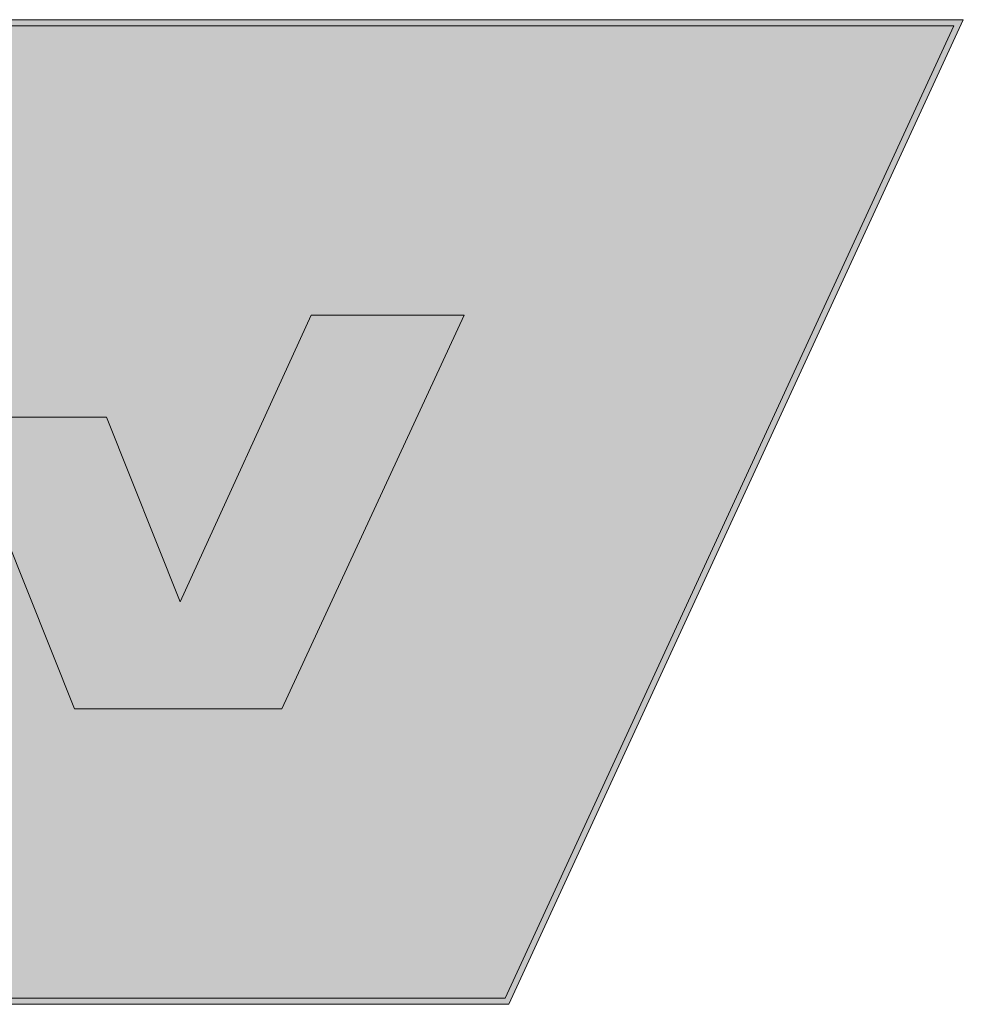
# Model space of a CAD drawing. Header units: metres. Extents: x 0 to 0.185, y 0 to 0.12.
# Tile 8 of 21: x 0.023 to 0.038, y 0.084 to 0.1. Entities that reach past the tile are written whole.
import ezdxf

# ---------------------------------------------------------------- set-up
doc = ezdxf.new("R2010")
doc.units = ezdxf.units.M
doc.header["$MEASUREMENT"] = 0
doc.layers.add('RAM_Logo_RNV', color=7, linetype='Continuous', lineweight=0)

# ---------------------------------------------------------------- blocks, each defined once
blk = doc.blocks.new('RNV_Logo')
at = {"layer": 'RAM_Logo_RNV', "true_color": 0xa5a5a5}
h = blk.add_hatch(color=253, dxfattribs=at)
h.dxf.hatch_style = 1
h.paths.add_polyline_path([(0.035445, 0.016), (0, 0.016), (0, 0), (0.028061, 0)])
h.paths.add_polyline_path([(0.000098, 0.015902), (0.035291, 0.015902), (0.027998, 0.000098), (0.000098, 0.000098)], flags=16)
h.paths.add_polyline_path([(0.019104, 0.009542), (0.021519, 0.009542), (0.022719, 0.006542), (0.024847, 0.0112), (0.027332, 0.0112), (0.024368, 0.0048), (0.021, 0.0048)], flags=0)
at = {"layer": 'RAM_Logo_RNV', "true_color": 0xfefefe}
h = blk.add_hatch(color=7, dxfattribs=at)
h.dxf.hatch_style = 1
h.paths.add_polyline_path([(0.035291, 0.015902), (0.000098, 0.015902), (0.000098, 0.000098), (0.027998, 0.000098)])
h.paths.add_polyline_path([(0.019104, 0.009542), (0.021519, 0.009542), (0.022719, 0.006542), (0.024847, 0.0112), (0.027332, 0.0112), (0.024368, 0.0048), (0.021, 0.0048)], flags=16)
at = {"layer": 'RAM_Logo_RNV', "true_color": 0xd27e25}
h = blk.add_hatch(color=32, dxfattribs=at)
h.dxf.hatch_style = 2
h.paths.add_polyline_path([(0.027332, 0.0112), (0.024368, 0.0048), (0.021, 0.0048), (0.019104, 0.009542), (0.021519, 0.009542), (0.022719, 0.006542), (0.024847, 0.0112)])
at = {"layer": 'RAM_Logo_RNV', "color": 253, "true_color": 0xa5a5a5}
blk.add_lwpolyline([(0, 0.016), (0, 0), (0.028061, 0), (0.035445, 0.016), (0, 0.016)], dxfattribs=at)
blk.add_lwpolyline([(0.000098, 0.015902), (0.000098, 0.000098), (0.027998, 0.000098), (0.035291, 0.015902)], close=True, dxfattribs=at)
at = {"layer": 'RAM_Logo_RNV', "color": 32, "lineweight": 0, "true_color": 0xd27e25}
blk.add_lwpolyline([(0.027332, 0.0112), (0.024368, 0.0048), (0.021, 0.0048), (0.019104, 0.009542), (0.021519, 0.009542), (0.022719, 0.006542), (0.024847, 0.0112), (0.027332, 0.0112)], dxfattribs=at)

msp = doc.modelspace()

# ---------------------------------------------------------------- block references
at = {"layer": 'RAM_Logo_RNV'}
msp.add_blockref('RNV_Logo', (0.002893, 0.084124), dxfattribs=at)

doc.saveas('drawing.dxf')
